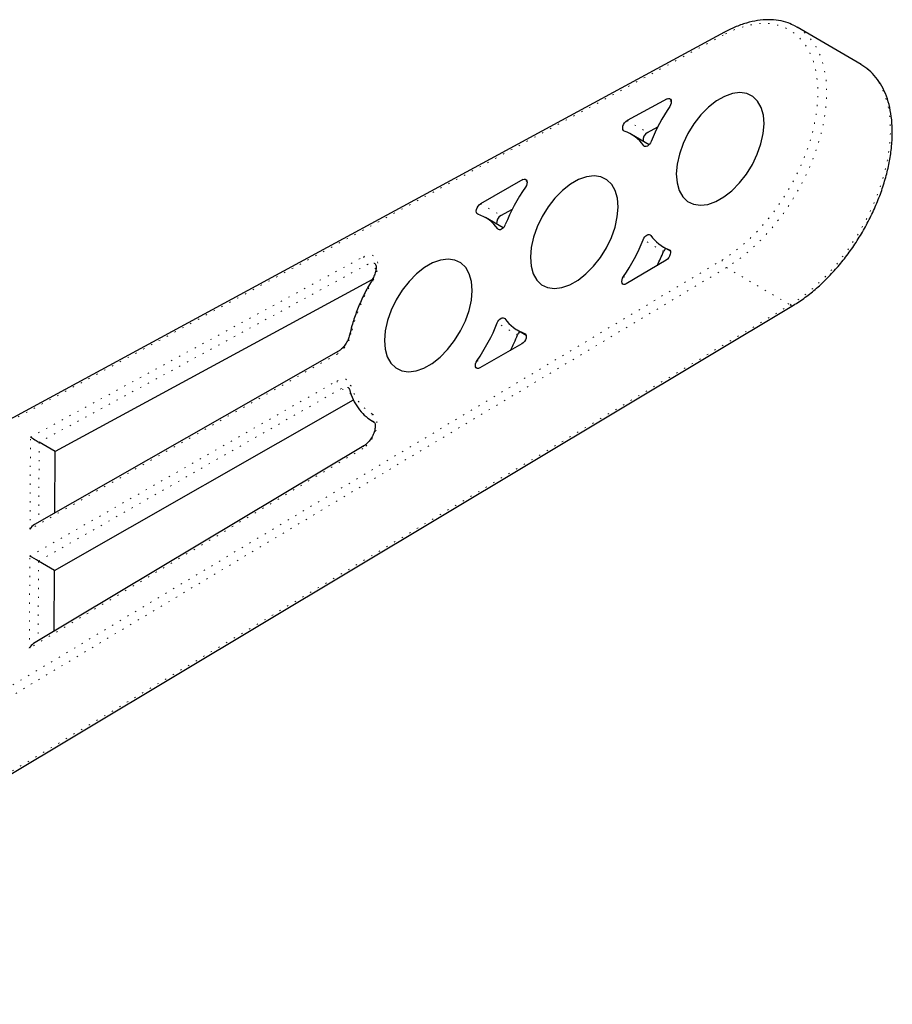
# Model space of a CAD drawing. Header units: millimetres. Extents: x 65 to 809, y 50 to 579.
# Tile 4 of 8: x 273 to 346, y 51 to 132. Entities that reach past the tile are written whole.
import ezdxf

# ---------------------------------------------------------------- set-up
doc = ezdxf.new("R2010")
doc.units = ezdxf.units.MM
doc.linetypes.add('DOT2', pattern=[0.635, 0, -0.635])

msp = doc.modelspace()

# ---------------------------------------------------------------- linework, layer by layer
at = {"color": 7, "linetype": 'Continuous', "lineweight": 25}
for p, q in [((337.513, 131.979), (337.699, 131.876)), ((342.971, 128.794), (337.699, 131.876)), ((331.702, 131.463), (235.307, 79.267)), ((326.946, 125.944), (323.649, 124.159)), ((325.327, 123.178), (326.18, 123.64)), ((325.461, 122.162), (323.998, 123.017)), ((315.023, 119.277), (311.541, 117.292)), ((313.218, 116.311), (314.165, 116.851)), ((313.402, 115.286), (311.94, 116.141)), ((326.61, 113.734), (327.21, 113.384)), ((326.875, 112.639), (323.577, 110.663)), ((302.563, 110.991), (276.38, 96.813)), ((240.956, 51.156), (337.38, 108.902)), ((314.552, 106.859), (315.306, 106.418)), ((299.791, 105.107), (274.665, 90.78)), ((314.95, 105.708), (311.468, 103.722)), ((276.327, 86.99), (301.045, 101.084)), ((302.595, 99.332), (302.739, 99.248)), ((302.72, 99.263), (302.595, 99.332)), ((302.735, 99.254), (302.72, 99.263)), ((301.896, 97.294), (274.606, 80.951)), ((276.38, 96.813), (275.062, 97.583)), ((276.353, 91.743), (276.38, 96.813)), ((276.327, 86.99), (275.009, 87.761)), ((276.3, 81.966), (276.327, 86.99))]:
    msp.add_line(p, q, dxfattribs=at)
at = {"color": 7, "linetype": 'DOT2', "lineweight": 18}
for p, q in [((331.585, 131.225), (235.191, 79.029)), ((327.297, 125.739), (326.946, 125.944)), ((323.649, 124.159), (325.327, 123.178)), ((325.013, 122.08), (325.14, 122.006)), ((315.383, 119.067), (315.023, 119.277)), ((311.541, 117.292), (313.218, 116.311)), ((312.955, 115.204), (313.082, 115.13)), ((326.65, 113.335), (324.972, 114.316)), ((327.15, 113.473), (327.099, 113.503)), ((235.062, 54.886), (331.486, 112.632)), ((274.343, 98.014), (301.883, 112.927)), ((302.231, 112.295), (275.062, 97.583)), ((302.89, 111.91), (302.231, 112.295)), ((331.852, 112.011), (235.428, 54.264)), ((331.852, 112.011), (337.125, 108.928)), ((323.348, 111.274), (323.98, 110.905)), ((240.701, 51.182), (337.125, 108.928)), ((314.591, 106.459), (312.913, 107.44)), ((315.24, 106.542), (315.176, 106.58)), ((299.684, 104.874), (274.302, 90.402)), ((311.251, 104.341), (311.894, 103.965)), ((274.29, 88.181), (299.672, 102.654)), ((300.03, 102.027), (275.009, 87.761)), ((300.826, 101.561), (300.03, 102.027)), ((274.302, 90.402), (274.343, 98.014)), ((301.798, 97.067), (274.249, 80.569)), ((275.062, 97.583), (275.026, 90.987)), ((274.249, 80.569), (274.29, 88.181)), ((275.009, 87.761), (274.974, 81.171))]:
    msp.add_line(p, q, dxfattribs=at)
at = {"color": 7, "linetype": 'DOT2', "lineweight": 18, "flags": 128}
for points in [[(331.486, 112.632), (332.481, 113.299), (333.459, 114.096), (334.404, 115.01), (335.303, 116.029), (336.14, 117.136), (336.905, 118.315), (337.584, 119.546), (338.168, 120.813), (338.647, 122.095), (339.015, 123.372), (339.265, 124.626), (339.395, 125.837), (339.401, 126.986), (339.284, 128.056), (339.045, 129.031), (338.689, 129.896), (338.22, 130.637), (337.646, 131.244), (336.976, 131.706), (336.22, 132.017), (335.389, 132.173), (334.496, 132.17), (333.555, 132.009), (332.58, 131.693), (331.585, 131.225)], [(337.699, 131.876), (338.11, 131.601), (338.715, 131.032), (339.221, 130.331), (339.621, 129.506), (339.909, 128.57), (340.081, 127.535), (340.134, 126.416), (340.068, 125.23), (339.884, 123.992), (339.585, 122.72), (339.174, 121.433), (338.657, 120.148), (338.042, 118.884), (337.337, 117.658), (336.552, 116.488), (335.699, 115.39), (334.789, 114.38), (333.836, 113.471), (332.852, 112.678), (331.852, 112.011)], [(337.125, 108.928), (338.125, 109.596), (339.108, 110.389), (340.062, 111.297), (340.972, 112.307), (341.825, 113.405), (342.609, 114.576), (343.314, 115.802), (343.929, 117.066), (344.446, 118.351), (344.857, 119.638), (345.157, 120.91), (345.341, 122.147), (345.407, 123.334), (345.353, 124.452), (345.181, 125.487), (344.893, 126.424), (344.493, 127.249), (343.987, 127.95), (343.382, 128.519), (342.971, 128.794)], [(301.883, 112.927), (302.231, 113.056), (302.546, 113.052), (302.801, 112.918), (302.973, 112.662), (303.048, 112.309), (303.02, 111.888), (302.891, 111.435), (302.671, 110.99)], [(299.672, 102.654), (299.866, 102.746), (300.054, 102.8), (300.233, 102.814), (300.396, 102.788), (300.541, 102.722), (300.662, 102.619), (300.758, 102.48), (300.826, 102.31)], [(302.612, 99.917), (302.828, 99.72), (302.953, 99.413), (302.977, 99.022), (302.898, 98.58), (302.722, 98.126), (302.464, 97.699), (302.147, 97.335), (301.798, 97.067)]]:
    msp.add_lwpolyline(points, dxfattribs=at)
at = {"color": 7, "linetype": 'Continuous', "lineweight": 25, "flags": 128}
for points in [[(327.71, 119.747), (327.768, 119.016), (327.947, 118.38), (328.241, 117.861), (328.641, 117.477), (329.132, 117.24), (329.699, 117.159), (330.321, 117.236), (330.977, 117.47), (331.646, 117.851), (332.304, 118.367), (332.929, 119.001), (333.5, 119.73), (333.997, 120.53), (334.403, 121.374), (334.705, 122.233), (334.892, 123.078), (334.957, 123.88), (334.9, 124.611), (334.721, 125.247), (334.426, 125.766), (334.027, 126.15), (333.535, 126.387), (332.969, 126.468), (332.347, 126.39), (331.69, 126.157), (331.022, 125.776), (330.363, 125.26), (329.738, 124.626), (329.168, 123.897), (328.671, 123.096), (328.265, 122.252), (327.963, 121.393), (327.776, 120.549), (327.71, 119.747)], [(326.946, 125.944), (327.054, 125.984), (327.151, 125.981), (327.228, 125.936), (327.278, 125.853), (327.297, 125.74), (327.282, 125.607), (327.236, 125.467), (327.162, 125.331)], [(323.413, 123.283), (323.337, 123.334), (323.29, 123.425), (323.277, 123.545), (323.298, 123.685), (323.353, 123.829), (323.436, 123.965), (323.538, 124.078), (323.649, 124.159)], [(325.637, 122.435), (325.579, 122.317), (325.504, 122.21), (325.417, 122.119), (325.324, 122.053), (325.231, 122.014), (325.145, 122.005), (325.071, 122.028), (325.013, 122.08)], [(315.651, 112.871), (315.709, 112.14), (315.888, 111.504), (316.182, 110.985), (316.582, 110.601), (317.073, 110.364), (317.64, 110.283), (318.262, 110.361), (318.918, 110.594), (319.587, 110.975), (320.245, 111.491), (320.87, 112.125), (321.441, 112.854), (321.938, 113.655), (322.344, 114.499), (322.646, 115.358), (322.833, 116.202), (322.899, 117.004), (322.841, 117.735), (322.662, 118.371), (322.368, 118.89), (321.968, 119.274), (321.477, 119.511), (320.91, 119.592), (320.288, 119.515), (319.632, 119.281), (318.963, 118.9), (318.305, 118.384), (317.68, 117.75), (317.109, 117.021), (316.612, 116.221), (316.206, 115.377), (315.904, 114.518), (315.717, 113.673), (315.651, 112.871)], [(315.023, 119.277), (315.133, 119.32), (315.233, 119.32), (315.312, 119.275), (315.364, 119.191), (315.383, 119.075), (315.367, 118.939), (315.318, 118.796), (315.241, 118.658)], [(311.315, 116.42), (311.239, 116.47), (311.191, 116.558), (311.177, 116.677), (311.197, 116.815), (311.25, 116.959), (311.33, 117.094), (311.43, 117.209), (311.541, 117.292)], [(313.578, 115.559), (313.52, 115.442), (313.445, 115.334), (313.358, 115.244), (313.265, 115.177), (313.173, 115.138), (313.086, 115.129), (313.012, 115.152), (312.955, 115.204)], [(324.972, 114.316), (325.03, 114.434), (325.105, 114.541), (325.192, 114.632), (325.285, 114.698), (325.377, 114.737), (325.464, 114.746), (325.538, 114.723), (325.595, 114.671)], [(327.099, 113.503), (327.172, 113.451), (327.217, 113.362), (327.23, 113.245), (327.21, 113.11), (327.158, 112.969), (327.08, 112.836), (326.983, 112.722), (326.875, 112.639)], [(303.593, 105.996), (303.65, 105.265), (303.829, 104.629), (304.124, 104.11), (304.523, 103.725), (305.015, 103.488), (305.581, 103.407), (306.203, 103.485), (306.86, 103.718), (307.528, 104.099), (308.187, 104.616), (308.812, 105.249), (309.382, 105.979), (309.879, 106.779), (310.285, 107.623), (310.587, 108.482), (310.774, 109.327), (310.84, 110.128), (310.782, 110.859), (310.603, 111.495), (310.309, 112.014), (309.909, 112.399), (309.418, 112.636), (308.851, 112.717), (308.229, 112.639), (307.573, 112.406), (306.904, 112.024), (306.246, 111.508), (305.621, 110.875), (305.05, 110.145), (304.553, 109.345), (304.147, 108.501), (303.845, 107.642), (303.658, 106.797), (303.593, 105.996)], [(323.577, 110.663), (323.466, 110.617), (323.364, 110.614), (323.283, 110.657), (323.229, 110.739), (323.209, 110.855), (323.223, 110.991), (323.271, 111.136), (323.348, 111.274)], [(312.913, 107.44), (312.971, 107.558), (313.046, 107.666), (313.133, 107.756), (313.226, 107.823), (313.319, 107.862), (313.405, 107.87), (313.479, 107.848), (313.536, 107.796)], [(315.176, 106.58), (315.252, 106.53), (315.3, 106.441), (315.314, 106.322), (315.294, 106.185), (315.242, 106.041), (315.161, 105.905), (315.061, 105.791), (314.95, 105.708)], [(311.468, 103.722), (311.358, 103.679), (311.258, 103.68), (311.179, 103.725), (311.128, 103.809), (311.109, 103.924), (311.125, 104.06), (311.173, 104.204), (311.251, 104.341)]]:
    msp.add_lwpolyline(points, dxfattribs=at)
at = {"color": 7, "linetype": 'DOT2', "lineweight": 18}
for centre, radius, start, end in [((331.845, 131.246), 0.261, 123.37092, 184.49617), ((302.65, 112.938), 0.767, 180.84012, 236.89838), ((302.556, 111.826), 0.57, 63.96298, 124.6953), ((332.286, 112.685), 0.801, 183.78492, 237.26202), ((315.552, 103.117), 15.096, 148.56668, 166.89954), ((302.854, 111.336), 0.391, 228.30572, 242.07701), ((337.273, 109.118), 0.241, 231.90244, 296.27695), ((298.248, 107.118), 2.664, 302.62244, 347.44432), ((300.857, 106.381), 0.159, 93.17786, 158.00567), ((299.927, 104.904), 0.244, 123.50518, 186.97645), ((300.456, 102.685), 0.784, 182.30086, 237.08152), ((300.375, 101.534), 0.602, 64.8527, 125.02302), ((301.037, 102.032), 0.349, 127.15655, 191.83511), ((304.484, 103.177), 3.759, 193.32468, 240.13146), ((303.006, 99.646), 0.478, 145.55199, 233.2953), ((302.043, 97.096), 0.247, 126.41548, 186.87357)]:
    msp.add_arc(centre, radius, start, end, dxfattribs=at)
at = {"color": 7, "linetype": 'Continuous', "lineweight": 25}
for centre, radius, start, end in [((340.497, 116.457), 16.017, 146.35515, 158.08472), ((322.373, 120.233), 3.223, 34.97225, 71.17696), ((325.684, 122.547), 0.725, 119.49513, 187.59737), ((328.451, 109.575), 16.032, 145.48748, 158.08094), ((310.316, 113.358), 3.221, 34.96439, 71.91627), ((313.59, 115.681), 0.731, 120.52264, 186.27341), ((310.102, 120.299), 16.028, 325.73315, 338.08187), ((328.24, 116.523), 3.229, 214.99647, 249.30374), ((312.122, 119.163), 15.653, 333.58133, 338.14222), ((327.446, 113.017), 0.858, 136.36845, 158.21453), ((298.04, 113.425), 16.032, 325.48748, 338.08094), ((316.176, 109.641), 3.221, 214.96439, 251.91627), ((315.387, 106.141), 0.858, 136.36845, 158.21453), ((299.995, 112.317), 15.728, 332.96206, 338.13279)]:
    msp.add_arc(centre, radius, start, end, dxfattribs=at)
for centre, major_axis, ratio, start_param, end_param in [((274.702, 97.804), (0.508, -0.305), 0.010754, 3.933439, 5.504236), ((274.661, 90.192), (0.364, 0.623), 0.577335, 0.785358, 1.570756), ((274.65, 87.971), (0.508, -0.297), 0.00007, 0.785358, 2.356154), ((274.609, 80.358), (0.362, 0.634), 0.570073, 0.791453, 1.56466)]:
    msp.add_ellipse(centre, major_axis=major_axis, ratio=ratio, start_param=start_param, end_param=end_param, dxfattribs=at)
for points, knots in [([(337.489, 131.975), (337.314, 132.063), (336.899, 132.272), (336.167, 132.445), (335.319, 132.515), (334.425, 132.444), (333.496, 132.234), (332.583, 131.911), (331.982, 131.606), (331.702, 131.463)], [0, 0, 0, 0, 0.108731, 0.25743, 0.406959, 0.558071, 0.710872, 0.864979, 1, 1, 1, 1]), ([(337.38, 108.902), (337.549, 109.007), (338.04, 109.311), (338.842, 109.905), (339.769, 110.711), (340.66, 111.617), (341.505, 112.608), (342.293, 113.673), (343.014, 114.798), (343.66, 115.969), (344.222, 117.172), (344.695, 118.392), (345.07, 119.614), (345.345, 120.824), (345.513, 122.006), (345.573, 123.148), (345.523, 124.233), (345.36, 125.25), (345.086, 126.183), (344.704, 127.02), (344.217, 127.743), (343.641, 128.354), (343.185, 128.653), (342.959, 128.801)], [0, 0, 0, 0, 0.025833, 0.074736, 0.123606, 0.172429, 0.221208, 0.269954, 0.31868, 0.367403, 0.416135, 0.46489, 0.513684, 0.562533, 0.61145, 0.660444, 0.709511, 0.758619, 0.807664, 0.856492, 0.904905, 0.95274, 1, 1, 1, 1]), ([(302.806, 112.338), (302.819, 112.331), (302.842, 112.319), (302.905, 112.133), (302.902, 111.841), (302.813, 111.481), (302.69, 111.207), (302.608, 111.067), (302.594, 111.044)], [0, 0, 0, 0, 0.229293, 0.404044, 0.589869, 0.777506, 0.962792, 1, 1, 1, 1]), ([(302.594, 111.044), (302.485, 110.859), (302.171, 110.325), (301.711, 109.41), (301.251, 108.304), (300.92, 107.307), (300.771, 106.69), (300.71, 106.44)], [0, 0, 0, 0, 0.125378, 0.362833, 0.600502, 0.838387, 1, 1, 1, 1]), ([(300.71, 106.44), (300.694, 106.378), (300.647, 106.193), (300.502, 105.866), (300.264, 105.51), (300.008, 105.247), (299.855, 105.148), (299.791, 105.107)], [0, 0, 0, 0, 0.119839, 0.355221, 0.593622, 0.830545, 1, 1, 1, 1]), ([(300.627, 102.078), (300.638, 102.075), (300.653, 102.07), (300.684, 101.989), (300.695, 101.96)], [0, 0, 0, 0, 0.643288, 1, 1, 1, 1]), ([(300.695, 101.96), (300.742, 101.81), (300.876, 101.38), (301.182, 100.741), (301.645, 100.093), (302.166, 99.592), (302.558, 99.36), (302.733, 99.256)], [0, 0, 0, 0, 0.124766, 0.357696, 0.588548, 0.815744, 1, 1, 1, 1]), ([(302.733, 99.256), (302.737, 99.253), (302.749, 99.246), (302.791, 99.198), (302.84, 99), (302.822, 98.692), (302.716, 98.32), (302.526, 97.937), (302.273, 97.597), (302.048, 97.391), (301.928, 97.315), (301.896, 97.294)], [0, 0, 0, 0, 0.0661838, 0.1900205, 0.3075046, 0.432828, 0.5600443, 0.6905343, 0.8223451, 0.9524122, 1, 1, 1, 1])]:
    msp.add_open_spline(points, degree=3, knots=knots, dxfattribs=at)

doc.saveas('drawing.dxf')
